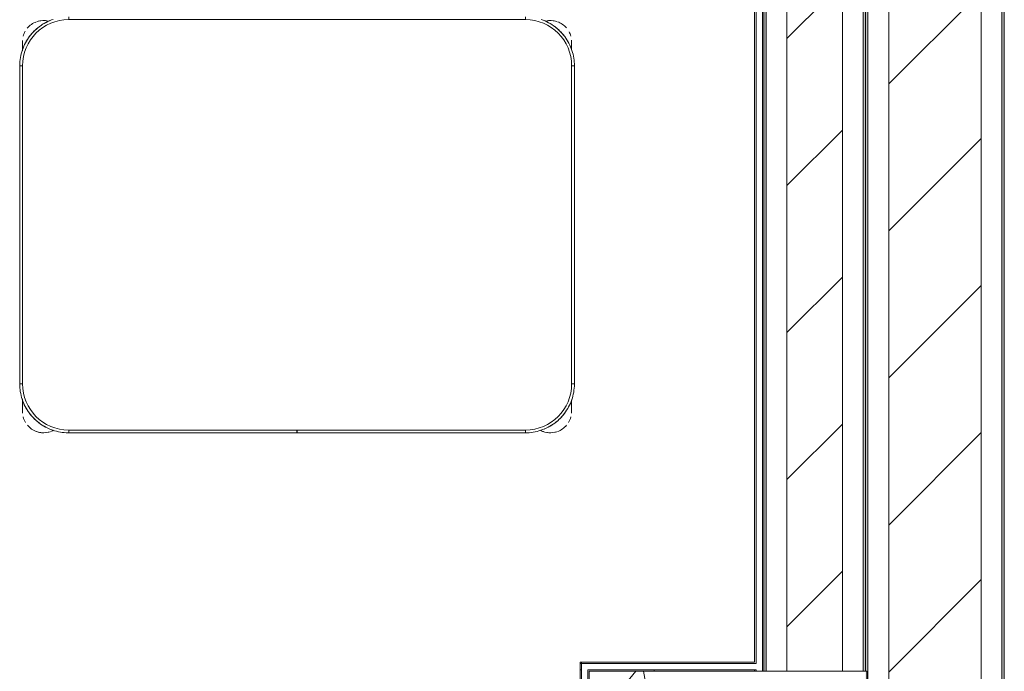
# Model space of a CAD drawing. Header units: metres. Extents: x 3 to 43.5, y -74 to -48.5.
# Tile 71 of 209: x 39.3 to 40.3, y -61.3 to -60.6. Entities that reach past the tile are written whole.
import ezdxf

# ---------------------------------------------------------------- set-up
doc = ezdxf.new("R2010")
doc.units = ezdxf.units.M
for name, color, linetype, lineweight in [('A-WALL', 7, 'Continuous', 18), ('A-WALL-PATT', 7, 'Continuous', 18), ('I-FURN', 7, 'Continuous', 18), ('S-COLS', 7, 'Continuous', 18)]:
    doc.layers.add(name, color=color, linetype=linetype, lineweight=lineweight)
pattern_1 = [(50, (21.555, -62.9), (0.5465545, -0.047815), [0.05715, -0.62865]), (355, (21.555, -62.9), (-0.105728, 0.573166), [0.04572, -0.50292]), (100.451, (21.601, -62.904), (0.440828, 0.525349), [0.04857, -0.53427]), (46.184, (21.555, -62.748), (0.813237, -0.12613), [0.08573, -0.94298]), (96.636, (21.623, -62.758), (0.712212, 0.742287), [0.07286, -0.80141]), (351.184, (21.555, -62.748), (0.712217, 0.742274), [0.06858, -0.75438]), (21, (21.631, -62.786), (0.454846, -0.306795), [0.05715, -0.62865]), (326, (21.631, -62.786), (0.185405, 0.55256), [0.04572, -0.50292]), (71.451, (21.669, -62.811), (0.640251, 0.245763), [0.04857, -0.53427]), (37.5, (21.555, -62.9), (0.009261, 0.2536672), [0.02515, -0.47168, 0.02515, -0.48539, -0.50482]), (37.5, (21.555, -62.9), (0.009261, 0.2536672), [-1.007, 0.02515, -0.47968]), (7.5, (21.555, -62.9), (0.2004558, 0.300546), [0.02515, -0.26594, 0.02515, -0.46025, -0.1924]), (7.5, (21.555, -62.9), (0.2004558, 0.300546), [-0.77648, 0.02515, -0.16726]), (327.5, (21.385, -62.9), (0.4067682, -0.0171882), [0.02515, -0.16535, 0.02515, -0.56921, -0.78867]), (327.5, (21.385, -62.9), (0.4067682, -0.0171882), [-0.78486, 0.02515, -0.76352]), (317.5, (21.309, -62.9), (0.444383, 0.0762794), [0.02515, -0.2225, 0.02515, -0.36957, -0.56007]), (317.5, (21.309, -62.9), (0.444383, 0.0762794), [-0.64237, 0.02515, -0.53492])]
pattern_2 = [(45, (21.555, -62.9), (-0.0795495, 0.0795495), [])]
pattern_3 = [(0, (21.555, -62.9), (0.381, 0.381), [0.1905, -0.5715]), (45, (21.65, -62.9), (-1.90495, 1.90495), []), (90, (21.65, -62.995), (-0.381, 0.381), [0.1905, -0.5715])]

# ---------------------------------------------------------------- blocks, each defined once
blk = doc.blocks.new('ConjuntoParaAlunoTamanho6 - CJA06_ConjuntoParaAlunoTamanho6-V38-1PAV - FRIGORÍFICA')
at = {"layer": 'I-FURN', "color": 253, "true_color": 0xaaaaaa}
for p, q in [((-0.247, 0.065), (-0.247, 0.062)), ((0.247, 0.065), (0.247, 0.062)), ((-0.2971, 0.0288), (-0.2971, 0.038)), ((-0.2971, 0.038), (-0.2971, 0.0283)), ((0.2969, 0.038), (0.2969, 0.0296)), ((0.2969, 0.033), (0.2969, 0.038)), ((-0.3, 0.012), (-0.3, -0.332)), ((-0.3, 0.012), (-0.297, 0.012)), ((-0.3, 0.012), (-0.3, -0.332)), ((0.3, 0.012), (0.297, 0.012)), ((0.3, -0.332), (0.3, 0.012)), ((0.3, -0.332), (0.3, 0.012)), ((-0.3, -0.332), (-0.297, -0.332)), ((0.3, -0.332), (0.297, -0.332)), ((-0.2971, -0.3483), (-0.2971, -0.3539)), ((-0.2971, -0.3487), (-0.2971, -0.362)), ((0.2969, -0.3539), (0.2969, -0.3492)), ((0.2969, -0.362), (0.2969, -0.3496)), ((-0.2971, -0.357), (-0.2971, -0.362)), ((0.2969, -0.362), (0.2969, -0.357)), ((-0.247, -0.385), (-0.247, -0.382)), ((-0.0001, -0.382), (-0.0001, -0.385)), ((0, -0.385), (0, -0.382)), ((0.247, -0.385), (0.247, -0.382)), ((-0.247, -0.385), (-0.0001, -0.385)), ((-0.247, -0.385), (-0.0001, -0.385)), ((0, -0.385), (0.247, -0.385)), ((0, -0.385), (0.247, -0.385))]:
    blk.add_line(p, q, dxfattribs=at)
at = {"layer": 'I-FURN', "color": 253, "true_color": 0xaaaaaa, "flags": 128}
for points in [[(-0.2637, 0.0623), (-0.2657, 0.0616), (-0.2676, 0.0608), (-0.2696, 0.0599), (-0.2715, 0.059), (-0.2733, 0.058), (-0.2752, 0.0569), (-0.2769, 0.0557), (-0.2787, 0.0545), (-0.2803, 0.0532), (-0.2819, 0.0518), (-0.2835, 0.0504), (-0.285, 0.0489), (-0.2865, 0.0473), (-0.2878, 0.0457), (-0.2892, 0.0441), (-0.2904, 0.0424), (-0.2916, 0.0406), (-0.2927, 0.0388), (-0.2937, 0.0369), (-0.2947, 0.0351), (-0.2956, 0.0331), (-0.2964, 0.0312), (-0.2971, 0.0292), (-0.2978, 0.0272), (-0.2983, 0.0251), (-0.2988, 0.0231), (-0.2992, 0.021), (-0.2995, 0.0189), (-0.2998, 0.0168), (-0.2999, 0.0147), (-0.3, 0.0125), (-0.3, 0.012)], [(0.3, 0.012), (0.3, 0.0141), (0.2998, 0.0162), (0.2996, 0.0183), (0.2993, 0.0204), (0.2989, 0.0225), (0.2985, 0.0246), (0.2979, 0.0266), (0.2973, 0.0286), (0.2966, 0.0306), (0.2958, 0.0326), (0.295, 0.0345), (0.294, 0.0364), (0.293, 0.0383), (0.2919, 0.0401), (0.2907, 0.0419), (0.2895, 0.0436), (0.2882, 0.0453), (0.2868, 0.0469), (0.2854, 0.0485), (0.2839, 0.05), (0.2824, 0.0514), (0.2808, 0.0528), (0.2791, 0.0541), (0.2774, 0.0554), (0.2756, 0.0566), (0.2738, 0.0577), (0.272, 0.0587), (0.2701, 0.0597), (0.2682, 0.0606), (0.2662, 0.0614), (0.2642, 0.0621)], [(0.247, 0.062), (0.1235, 0.062), (0, 0.062), (-0.1235, 0.062), (-0.247, 0.062)], [(-0.247, 0.062), (-0.1235, 0.062), (0, 0.062), (0.1235, 0.062), (0.247, 0.062)], [(-0.2971, 0.038), (-0.2971, 0.038), (-0.2971, 0.0379), (-0.2971, 0.0378), (-0.2971, 0.0378), (-0.2971, 0.0376), (-0.2971, 0.0375), (-0.2971, 0.0373), (-0.2971, 0.0371), (-0.2971, 0.0369), (-0.2971, 0.0366), (-0.2971, 0.0364), (-0.2971, 0.0361), (-0.2971, 0.0357), (-0.2971, 0.0354), (-0.2971, 0.035), (-0.2971, 0.0346), (-0.2971, 0.0342), (-0.2971, 0.0338), (-0.2971, 0.0333), (-0.2971, 0.0328), (-0.2971, 0.0323), (-0.2971, 0.0318), (-0.2971, 0.0313), (-0.2971, 0.0307), (-0.2971, 0.0302), (-0.2971, 0.0296), (-0.2971, 0.029)], [(0.2969, 0.03), (0.2969, 0.0306), (0.2969, 0.0311), (0.2969, 0.0317), (0.2969, 0.0322), (0.2969, 0.0327), (0.2969, 0.0332), (0.2969, 0.0336), (0.2969, 0.0341), (0.2969, 0.0345), (0.2969, 0.0349), (0.2969, 0.0353), (0.2969, 0.0356), (0.2969, 0.036), (0.2969, 0.0363), (0.2969, 0.0366), (0.2969, 0.0368), (0.2969, 0.037), (0.2969, 0.0373), (0.2969, 0.0374), (0.2969, 0.0376), (0.2969, 0.0377), (0.2969, 0.0378), (0.2969, 0.0379), (0.2969, 0.0379), (0.2969, 0.038)], [(-0.297, 0.012), (-0.297, -0.074), (-0.297, -0.16), (-0.297, -0.246), (-0.297, -0.332)], [(-0.297, -0.332), (-0.297, -0.246), (-0.297, -0.16), (-0.297, -0.074), (-0.297, 0.012)], [(0.297, -0.332), (0.297, -0.246), (0.297, -0.16), (0.297, -0.074), (0.297, 0.012)], [(0.297, 0.012), (0.297, -0.074), (0.297, -0.16), (0.297, -0.246), (0.297, -0.332)], [(-0.3, -0.332), (-0.3, -0.3342), (-0.2998, -0.3363), (-0.2996, -0.3384), (-0.2993, -0.3405), (-0.2989, -0.3426), (-0.2985, -0.3446), (-0.2979, -0.3467), (-0.2973, -0.3487), (-0.2966, -0.3507), (-0.2958, -0.3527), (-0.295, -0.3546), (-0.294, -0.3565), (-0.293, -0.3584), (-0.2919, -0.3602), (-0.2907, -0.362), (-0.2895, -0.3637), (-0.2882, -0.3654), (-0.2868, -0.367), (-0.2854, -0.3685), (-0.2839, -0.3701), (-0.2824, -0.3715), (-0.2808, -0.3729), (-0.2791, -0.3742), (-0.2774, -0.3755), (-0.2756, -0.3766), (-0.2738, -0.3777), (-0.272, -0.3788), (-0.2701, -0.3797), (-0.2682, -0.3806), (-0.2662, -0.3814), (-0.2642, -0.3822), (-0.2622, -0.3828), (-0.2602, -0.3834), (-0.2581, -0.3839), (-0.256, -0.3843), (-0.2539, -0.3846), (-0.2518, -0.3848), (-0.2497, -0.385), (-0.2476, -0.385), (-0.247, -0.385)], [(0.247, -0.385), (0.2491, -0.385), (0.2512, -0.3849), (0.2533, -0.3847), (0.2554, -0.3844), (0.2575, -0.384), (0.2596, -0.3835), (0.2616, -0.383), (0.2637, -0.3823), (0.2657, -0.3816), (0.2676, -0.3808), (0.2696, -0.38), (0.2715, -0.379), (0.2733, -0.378), (0.2752, -0.3769), (0.2769, -0.3758), (0.2787, -0.3745), (0.2803, -0.3732), (0.2819, -0.3719), (0.2835, -0.3704), (0.285, -0.369), (0.2865, -0.3674), (0.2878, -0.3658), (0.2892, -0.3641), (0.2904, -0.3624), (0.2916, -0.3607), (0.2927, -0.3589), (0.2937, -0.357), (0.2947, -0.3551), (0.2956, -0.3532), (0.2964, -0.3512), (0.2971, -0.3492), (0.2978, -0.3472), (0.2983, -0.3452), (0.2988, -0.3431), (0.2992, -0.341), (0.2995, -0.3389), (0.2998, -0.3368), (0.2999, -0.3347), (0.3, -0.3326), (0.3, -0.332)], [(-0.2971, -0.3491), (-0.2971, -0.3497), (-0.2971, -0.3504), (-0.2971, -0.351), (-0.2971, -0.3516), (-0.2971, -0.3523), (-0.2971, -0.3529), (-0.2971, -0.3535), (-0.2971, -0.3541), (-0.2971, -0.3546), (-0.2971, -0.3552), (-0.2971, -0.3557), (-0.2971, -0.3562), (-0.2971, -0.3567), (-0.2971, -0.3572), (-0.2971, -0.3577), (-0.2971, -0.3581), (-0.2971, -0.3586), (-0.2971, -0.359), (-0.2971, -0.3593), (-0.2971, -0.3597), (-0.2971, -0.36), (-0.2971, -0.3603), (-0.2971, -0.3606), (-0.2971, -0.3609), (-0.2971, -0.3611), (-0.2971, -0.3613), (-0.2971, -0.3615), (-0.2971, -0.3617), (-0.2971, -0.3618), (-0.2971, -0.3619), (-0.2971, -0.362), (-0.2971, -0.362), (-0.2971, -0.362)], [(0.2969, -0.362), (0.2969, -0.362), (0.2969, -0.362), (0.2969, -0.3619), (0.2969, -0.3618), (0.2969, -0.3617), (0.2969, -0.3615), (0.2969, -0.3614), (0.2969, -0.3612), (0.2969, -0.3609), (0.2969, -0.3607), (0.2969, -0.3604), (0.2969, -0.3601), (0.2969, -0.3598), (0.2969, -0.3594), (0.2969, -0.3591), (0.2969, -0.3587), (0.2969, -0.3582), (0.2969, -0.3578), (0.2969, -0.3574), (0.2969, -0.3569), (0.2969, -0.3564), (0.2969, -0.3559), (0.2969, -0.3553), (0.2969, -0.3548), (0.2969, -0.3542), (0.2969, -0.3536), (0.2969, -0.353), (0.2969, -0.3524), (0.2969, -0.3518), (0.2969, -0.3512), (0.2969, -0.3506), (0.2969, -0.3499)], [(-0.247, -0.382), (-0.1235, -0.382), (0, -0.382), (0.1235, -0.382), (0.247, -0.382)], [(-0.0001, -0.382), (-0.0618, -0.382), (-0.1235, -0.382), (-0.1853, -0.382), (-0.247, -0.382)], [(0.247, -0.382), (0.1853, -0.382), (0.1235, -0.382), (0.0618, -0.382), (0, -0.382)]]:
    blk.add_lwpolyline(points, dxfattribs=at)
at = {"layer": 'I-FURN', "color": 253, "true_color": 0xaaaaaa}
for centre, radius, start, end in [((-0.247, 0.012), 0.05, 90, 180), ((-0.247, 0.012), 0.05, 90, 180), ((-0.2741, 0.038), 0.023, 109.9274, 140.0231), ((-0.247, 0.012), 0.053, 127.1607, 143.1496), ((-0.2741, 0.038), 0.023, 76.7876, 108), ((-0.2741, 0.038), 0.023, 76.4043, 104.4669), ((-0.247, 0.012), 0.053, 112.5, 122.6999), ((0.247, 0.012), 0.05, 360, 90), ((0.247, 0.012), 0.05, 0, 90), ((0.247, 0.012), 0.053, 57.3001, 67.5), ((0.247, 0.012), 0.053, 57.3001, 67.5), ((0.2739, 0.038), 0.023, 75.5331, 103.1032), ((0.2739, 0.038), 0.023, 72, 102.5793), ((0.247, 0.012), 0.053, 37.1607, 53.1496), ((0.247, 0.012), 0.053, 37.1607, 53.1496), ((0.2739, 0.038), 0.023, 41.0194, 70.3068), ((-0.2741, 0.038), 0.023, 149.9762, 164.345), ((0.2739, 0.038), 0.023, 15.7305, 28.0506), ((-0.2741, 0.038), 0.023, 176.5669, 180), ((-0.247, 0.012), 0.053, 147.3001, 157.5), ((0.247, 0.012), 0.053, 22.5, 32.6999), ((0.247, 0.012), 0.053, 22.5, 32.6999), ((0.2739, 0.038), 0.023, 360, 4.0091), ((-0.247, -0.332), 0.05, 180, 270), ((-0.247, -0.332), 0.05, 180, 270), ((0.247, -0.332), 0.05, 270, 360), ((0.247, -0.332), 0.05, 270, 0), ((-0.2741, -0.362), 0.023, 180, 184.4122), ((-0.247, -0.332), 0.053, 202.5, 212.6999), ((0.247, -0.332), 0.053, 327.3001, 337.5), ((0.247, -0.332), 0.053, 327.3001, 337.5), ((0.2739, -0.362), 0.023, 355.5878, 360), ((-0.2741, -0.362), 0.023, 194.4631, 211.2975), ((-0.247, -0.332), 0.053, 217.1607, 233.1496), ((0.247, -0.332), 0.053, 307.1607, 323.1496), ((0.247, -0.332), 0.053, 307.1607, 323.1496), ((0.2739, -0.362), 0.023, 328.7028, 345.5368), ((-0.2741, -0.362), 0.023, 220.1585, 250.9892), ((-0.2741, -0.362), 0.023, 241.299, 288), ((-0.247, -0.332), 0.053, 237.3001, 247.5), ((-0.2741, -0.362), 0.023, 289.6472, 297.8593), ((0.2739, -0.362), 0.023, 242.37, 250.9892), ((0.2739, -0.362), 0.023, 243.5377, 288), ((0.247, -0.332), 0.053, 292.5, 302.6999), ((0.247, -0.332), 0.053, 292.5, 302.6999), ((0.2739, -0.362), 0.023, 289.6472, 320.1065), ((-0.2741, -0.362), 0.023, 255.5331, 284.4669), ((0.2739, -0.362), 0.023, 255.5331, 284.4669)]:
    blk.add_arc(centre, radius, start, end, dxfattribs=at)
blk = doc.blocks.new('Concreto-Retangular-Coluna - 20 X 30-8710685-1PAV - FRIGORÍFICA')
at = {"layer": 'S-COLS', "true_color": 0xaaaaaa}
h = blk.add_hatch(dxfattribs=at)
h.set_pattern_fill('FP_13', color=253, style=0, pattern_type=2)
h.set_pattern_definition([(320, (-1.515, 18.463), (-0.047815, -0.546555), [0.05715, -0.62865]), (265, (-1.515, 18.463), (0.573166, 0.105728), [0.04572, -0.50292]), (10.451, (-1.519, 18.418), (0.525349, -0.440828), [0.04857, -0.53427]), (316.184, (-1.362, 18.463), (-0.12613, -0.813237), [0.08572, -0.94297]), (6.636, (-1.373, 18.396), (0.742287, -0.712212), [0.07286, -0.80141]), (261.184, (-1.362, 18.463), (0.742274, -0.712217), [0.06858, -0.75438]), (291, (-1.4, 18.387), (-0.306795, -0.454846), [0.05715, -0.62865]), (236, (-1.4, 18.387), (0.55256, -0.185405), [0.04572, -0.50292]), (341.451, (-1.426, 18.349), (0.245763, -0.640251), [0.04857, -0.53427]), (307.5, (-1.515, 18.463), (0.2536672, -0.009261), [0.02515, -0.47168, 0.02515, -0.48539, -0.50483]), (307.5, (-1.515, 18.463), (0.2536672, -0.009261), [-1.007, 0.02515, -0.47968]), (277.5, (-1.515, 18.463), (0.300546, -0.200456), [0.02515, -0.26594, 0.02515, -0.46025, -0.19241]), (277.5, (-1.515, 18.463), (0.300546, -0.200456), [-0.77648, 0.02515, -0.16726]), (237.5, (-1.515, 18.633), (-0.0171882, -0.4067682), [0.02515, -0.16535, 0.02515, -0.56921, -0.78867]), (237.5, (-1.515, 18.633), (-0.0171882, -0.4067682), [-0.78486, 0.02515, -0.76352]), (227.5, (-1.515, 18.71), (0.0762794, -0.444383), [0.02515, -0.2225, 0.02515, -0.36957, -0.56007]), (227.5, (-1.515, 18.71), (0.0762794, -0.444383), [-0.64237, 0.02515, -0.53492])])
h.paths.add_polyline_path([(-0.1, -0.15), (0.1, -0.15), (0.1, 0.15), (-0.1, 0.15), (-0.1, 0.1292)])
at = {"layer": 'S-COLS', "color": 253, "true_color": 0xaaaaaa}
for p, q in [((0.1, 0.15), (-0.1, 0.15)), ((-0.1, 0.15), (-0.1, -0.15)), ((0.1, -0.15), (0.1, 0.15)), ((-0.1, -0.15), (0.1, -0.15))]:
    blk.add_line(p, q, dxfattribs=at)
blk = doc.blocks.new('4 GRE - ESCOLA DE CINEMA E AUDIOVISUAL CINE REX R07_rvt-1-1PAV - FRIGORÍFICA')
at = {"layer": 'A-WALL-PATT', "true_color": 0xd4d4d4}
h = blk.add_hatch(dxfattribs=at)
h.set_pattern_fill('FP_2', color=254, style=0, pattern_type=2)
h.set_pattern_definition(pattern_2)
h.paths.add_polyline_path([(40.2923, -71.9419), (40.2923, -51.0204), (40.1923, -51.0204), (40.1923, -71.9419), (40.2164, -71.9419)])
h = blk.add_hatch(dxfattribs=at)
h.set_pattern_fill('FP_1', color=254, style=0, pattern_type=2)
h.set_pattern_definition(pattern_1)
h.paths.add_polyline_path([(40.3173, -71.9419), (40.3173, -51.0454), (40.3148, -51.0454), (40.3148, -71.9419)])
h = blk.add_hatch(dxfattribs=at)
h.set_pattern_fill('FP_1', color=254, style=0, pattern_type=2)
h.set_pattern_definition(pattern_1)
h.paths.add_polyline_path([(40.1676, -71.9419), (40.1698, -71.9419), (40.1698, -51.1754), (40.1676, -51.1754), (40.1673, -71.9419)])
at = {"layer": 'A-WALL-PATT', "true_color": 0xeaeaea}
h = blk.add_hatch(dxfattribs=at)
h.set_pattern_fill('FP_22', color=254, style=0, pattern_type=2)
h.set_pattern_definition(pattern_3)
h.paths.add_polyline_path([(40.0558, -63.7454), (40.0573, -63.7454), (40.0573, -61.4854), (40.0558, -61.4854), (40.0558, -63.6147)])
h.paths.add_polyline_path([(40.0558, -61.2854), (40.0573, -61.2854), (40.0573, -57.7861), (40.0558, -57.7861), (40.0558, -61.2307)])
h.paths.add_polyline_path([(40.0573, -57.5861), (40.0573, -54.4968), (40.0558, -54.4968), (40.0558, -57.5861)])
h.paths.add_polyline_path([(40.0558, -54.2968), (40.0573, -54.2968), (40.0573, -51.2461), (40.0558, -51.2461), (40.0558, -54.0789)])
at = {"layer": 'A-WALL-PATT', "true_color": 0xd4d4d4}
h = blk.add_hatch(dxfattribs=at)
h.set_pattern_fill('FP_1', color=254, style=0, pattern_type=2)
h.set_pattern_definition(pattern_1)
h.paths.add_polyline_path([(40.0597, -71.5933), (40.0598, -71.5933), (40.0598, -68.3629), (40.0573, -68.3629), (40.0573, -71.5933)])
h.paths.add_polyline_path([(40.0597, -68.1629), (40.0598, -68.1629), (40.0598, -68.1607), (40.0573, -68.1607), (40.0573, -68.1629)])
h.paths.add_polyline_path([(40.0573, -68.1522), (40.0598, -68.1522), (40.0598, -65.9931), (40.0573, -65.9931), (40.0573, -67.9852)])
h.paths.add_polyline_path([(40.0598, -65.8631), (40.0598, -63.9454), (40.0573, -63.9454), (40.0573, -65.8631)])
h.paths.add_polyline_path([(40.0573, -63.7454), (40.0598, -63.7454), (40.0598, -61.4954), (40.0573, -61.4954), (40.0573, -63.6147)])
h.paths.add_polyline_path([(40.0598, -61.4869), (40.0598, -61.4854), (40.0573, -61.4854), (40.0573, -61.4869)])
h.paths.add_polyline_path([(40.0598, -61.2854), (40.0598, -57.7861), (40.0573, -57.7861), (40.0574, -61.2854)])
h.paths.add_polyline_path([(40.0583, -57.5861), (40.0598, -57.5861), (40.059, -54.4968), (40.0573, -54.4968), (40.0573, -57.5861)])
h.paths.add_polyline_path([(40.0591, -54.2968), (40.0598, -54.2968), (40.0598, -51.2461), (40.0573, -51.2461), (40.0573, -54.2968)])
h = blk.add_hatch(dxfattribs=at)
h.set_pattern_fill('FP_2', color=254, style=0, pattern_type=2)
h.set_pattern_definition(pattern_2)
h.paths.add_polyline_path([(40.1423, -71.5933), (40.1423, -68.3629), (40.0823, -68.3629), (40.0823, -71.5933), (40.1412, -71.5933)])
h.paths.add_polyline_path([(40.1423, -68.1629), (40.1423, -63.9454), (40.0823, -63.9454), (40.0825, -68.1629), (40.1212, -68.1629)])
h.paths.add_polyline_path([(40.1423, -63.7454), (40.1423, -61.4854), (40.0823, -61.4854), (40.0823, -63.7454), (40.0955, -63.7454)])
h.paths.add_polyline_path([(40.1423, -61.2854), (40.1423, -57.7861), (40.0823, -57.7861), (40.0823, -61.2854), (40.0835, -61.2854)])
h.paths.add_polyline_path([(40.105, -57.5861), (40.1423, -57.5861), (40.1423, -54.4968), (40.0823, -54.4968), (40.0823, -57.5861)])
h.paths.add_polyline_path([(40.1423, -54.2968), (40.1419, -51.2461), (40.0823, -51.2461), (40.0823, -54.2968), (40.1242, -54.2968)])
h = blk.add_hatch(dxfattribs=at)
h.set_pattern_fill('FP_1', color=254, style=0, pattern_type=2)
h.set_pattern_definition(pattern_1)
h.paths.add_polyline_path([(40.1648, -71.5933), (40.1673, -71.5933), (40.1673, -68.3629), (40.1648, -68.3629), (40.1648, -71.5611)])
h.paths.add_polyline_path([(40.1648, -68.1629), (40.1673, -68.1629), (40.1673, -63.9454), (40.1648, -63.9454), (40.1648, -67.9852)])
h.paths.add_polyline_path([(40.1648, -63.7454), (40.1673, -63.7454), (40.1673, -61.4854), (40.1648, -61.4854), (40.1648, -63.6147)])
h.paths.add_polyline_path([(40.1648, -61.2854), (40.1673, -61.2854), (40.1673, -57.7861), (40.1648, -57.7861), (40.1648, -61.2307)])
h.paths.add_polyline_path([(40.1648, -57.5861), (40.1673, -57.5861), (40.1673, -54.4968), (40.1648, -54.4968), (40.1648, -57.2575)])
h.paths.add_polyline_path([(40.1648, -54.2968), (40.1673, -54.2968), (40.1673, -51.2461), (40.1648, -51.2461), (40.1648, -54.0789)])
at = {"layer": 'A-WALL-PATT', "true_color": 0xeaeaea}
h = blk.add_hatch(dxfattribs=at)
h.set_pattern_fill('FP_22', color=254, style=0, pattern_type=2)
h.set_pattern_definition(pattern_3)
h.paths.add_polyline_path([(40.0473, -61.2854), (40.0473, -61.2839), (39.867, -61.2839), (39.8685, -61.2854), (39.8892, -61.2854)])
h = blk.add_hatch(dxfattribs=at)
h.set_pattern_fill('FP_22', color=254, style=0, pattern_type=2)
h.set_pattern_definition(pattern_3)
h.paths.add_polyline_path([(39.867, -61.4869), (39.8685, -61.4854), (39.8685, -61.2854), (39.867, -61.2854), (39.867, -61.4854)])
at = {"layer": 'A-WALL', "color": 253, "true_color": 0xaaaaaa}
for p, q in [((40.2923, -51.0454), (40.2923, -71.9419)), ((40.3148, -51.0454), (40.3148, -71.9419)), ((40.3173, -71.9419), (40.3173, -51.0454)), ((40.1698, -51.1754), (40.1698, -71.9419)), ((40.1923, -51.1754), (40.1923, -71.9419)), ((40.0558, -61.2854), (40.0558, -57.7861)), ((40.0573, -57.7861), (40.0573, -61.2854)), ((40.0573, -61.2854), (40.0573, -57.7861)), ((40.0598, -61.2854), (40.0598, -57.7861)), ((40.0823, -61.2854), (40.0823, -57.7861)), ((40.1423, -61.2854), (40.1423, -57.7861)), ((40.1648, -61.2854), (40.1648, -57.7861)), ((40.1673, -57.7861), (40.1673, -61.2854)), ((40.1673, -61.2854), (40.1673, -57.7861)), ((40.0473, -57.7961), (40.0473, -61.2754)), ((40.0488, -61.2769), (40.0488, -57.7946)), ((40.0473, -61.2754), (39.8585, -61.2754)), ((39.8585, -61.2754), (39.8585, -61.2854)), ((39.86, -61.2754), (39.8585, -61.2754)), ((39.8585, -61.2754), (39.8585, -61.2769)), ((39.86, -61.2769), (39.86, -61.2754)), ((39.8585, -61.2769), (39.86, -61.2769)), ((39.8585, -61.2839), (39.8585, -61.2854)), ((39.8585, -61.2839), (39.86, -61.2839)), ((39.8585, -61.2854), (39.8585, -61.4954)), ((39.86, -61.2769), (40.0473, -61.2769)), ((39.86, -61.2839), (39.86, -61.2769)), ((39.86, -61.2854), (39.86, -61.2839)), ((39.86, -61.4939), (39.86, -61.2854)), ((39.867, -61.2839), (40.0473, -61.2839)), ((39.867, -61.2854), (39.867, -61.2839)), ((39.867, -61.4869), (39.867, -61.2854)), ((40.0488, -61.2769), (40.0473, -61.2769)), ((40.0473, -61.2854), (40.0473, -61.2839)), ((40.0488, -61.2839), (40.0473, -61.2839)), ((40.0488, -61.2854), (40.0488, -61.2839))]:
    blk.add_line(p, q, dxfattribs=at)
at = {"layer": 'I-FURN', "color": 253, "lineweight": 18, "true_color": 0xaaaaaa}
blk.add_blockref('ConjuntoParaAlunoTamanho6 - CJA06_ConjuntoParaAlunoTamanho6-V38-1PAV - FRIGORÍFICA', (39.5524, -60.6424), dxfattribs=at)
at = {"layer": 'S-COLS', "color": 253, "lineweight": 18, "true_color": 0xaaaaaa, "rotation": 90.00000000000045}
blk.add_blockref('Concreto-Retangular-Coluna - 20 X 30-8710685-1PAV - FRIGORÍFICA', (40.0185, -61.3854), dxfattribs=at)

msp = doc.modelspace()

# ---------------------------------------------------------------- block references
at = {"lineweight": 5}
msp.add_blockref('4 GRE - ESCOLA DE CINEMA E AUDIOVISUAL CINE REX R07_rvt-1-1PAV - FRIGORÍFICA', (0, 0), dxfattribs=at)

doc.saveas('drawing.dxf')
